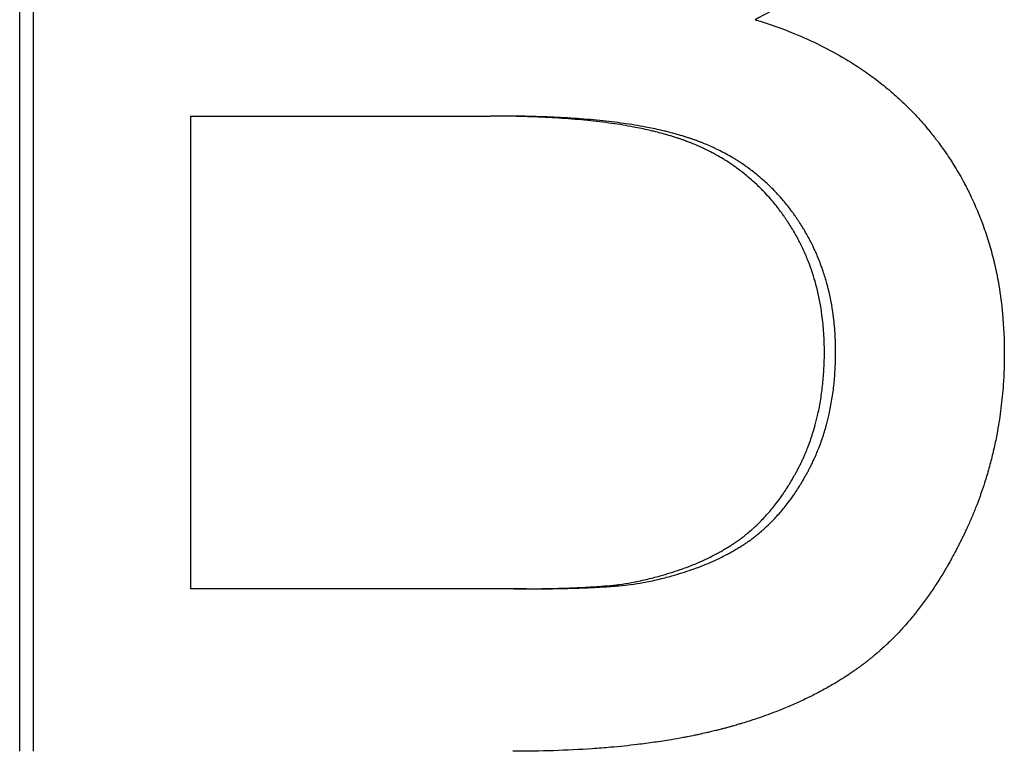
# Model space of a CAD drawing. Extents: x -3.5 to 3.5, y 0 to 13.8.
# Tile 3 of 11: x -1.139 to -0.881, y 10.882 to 11.074. Entities that reach past the tile are written whole.
import ezdxf

# ---------------------------------------------------------------- set-up
doc = ezdxf.new("R2010")
doc.units = 0
doc.header["$MEASUREMENT"] = 0
doc.layers.get('0').update_dxf_attribs({"linetype": 'CONTINUOUS'})

msp = doc.modelspace()

# ---------------------------------------------------------------- linework, layer by layer
for p, q in [((-1.13906, 10.88236), (-1.13906, 11.24236)), ((-1.09438, 11.04864), (-1.09438, 10.92489)), ((-1.09438, 11.04864), (-1.016, 11.04864)), ((-1.01279, 11.04864), (-1.016, 11.04864)), ((-1.00976, 10.92489), (-1.09438, 10.92489)), ((-1.00657, 10.92489), (-1.00976, 10.92489))]:
    msp.add_line(p, q)
msp.add_open_spline([(-1.13546, 10.88236), (-1.13546, 11.00236), (-1.13546, 11.12236), (-1.13546, 11.24236)], degree=3)
for points, knots in [([(-0.89832, 11.15017), (-0.89832, 11.14761), (-0.89843, 11.14507), (-0.89865, 11.14256), (-0.89882, 11.14068), (-0.89905, 11.13881), (-0.89934, 11.13696), (-0.89963, 11.1351), (-0.89998, 11.13326), (-0.9004, 11.13144), (-0.90053, 11.13083), (-0.90068, 11.13022), (-0.90083, 11.12962), (-0.90114, 11.12841), (-0.90147, 11.1272), (-0.90183, 11.126), (-0.90201, 11.1254), (-0.9022, 11.12481), (-0.90239, 11.12421), (-0.90278, 11.12302), (-0.90319, 11.12183), (-0.90364, 11.12066), (-0.90386, 11.12007), (-0.90409, 11.11948), (-0.90432, 11.11889), (-0.90468, 11.11801), (-0.90504, 11.11714), (-0.90543, 11.11626), (-0.90581, 11.11539), (-0.90621, 11.11452), (-0.90663, 11.11366), (-0.90697, 11.11294), (-0.90733, 11.11222), (-0.9077, 11.1115), (-0.90777, 11.11136), (-0.90785, 11.11122), (-0.90792, 11.11107), (-0.90814, 11.11065), (-0.90837, 11.11022), (-0.9086, 11.10979), (-0.90872, 11.10958), (-0.90883, 11.10936), (-0.90895, 11.10915), (-0.90919, 11.10872), (-0.90942, 11.1083), (-0.90967, 11.10787), (-0.90979, 11.10766), (-0.90991, 11.10745), (-0.91003, 11.10724), (-0.91016, 11.10703), (-0.91028, 11.10681), (-0.91041, 11.1066), (-0.91045, 11.10653), (-0.91049, 11.10646), (-0.91053, 11.10639), (-0.91066, 11.10618), (-0.91079, 11.10597), (-0.91091, 11.10576), (-0.911, 11.10562), (-0.91108, 11.10548), (-0.91117, 11.10534), (-0.91121, 11.10527), (-0.91126, 11.1052), (-0.9113, 11.10514), (-0.91139, 11.105), (-0.91147, 11.10486), (-0.91156, 11.10472), (-0.91161, 11.10465), (-0.91165, 11.10458), (-0.91169, 11.10451), (-0.91183, 11.10431), (-0.91196, 11.1041), (-0.91209, 11.10389), (-0.91218, 11.10376), (-0.91227, 11.10362), (-0.91236, 11.10348), (-0.91254, 11.10321), (-0.91272, 11.10294), (-0.91291, 11.10267), (-0.913, 11.10253), (-0.91309, 11.1024), (-0.91319, 11.10226), (-0.91346, 11.10186), (-0.91375, 11.10145), (-0.91403, 11.10106), (-0.91423, 11.10079), (-0.91442, 11.10052), (-0.91461, 11.10026), (-0.915, 11.09973), (-0.9154, 11.09921), (-0.9158, 11.09869), (-0.91601, 11.09843), (-0.91621, 11.09817), (-0.91642, 11.09791), (-0.91703, 11.09714), (-0.91767, 11.09638), (-0.91832, 11.09562), (-0.91875, 11.09512), (-0.91919, 11.09462), (-0.91964, 11.09413), (-0.92053, 11.09315), (-0.92145, 11.09218), (-0.92241, 11.09123), (-0.92288, 11.09075), (-0.92337, 11.09028), (-0.92386, 11.08982), (-0.92533, 11.08842), (-0.92686, 11.08706), (-0.92846, 11.08574), (-0.92953, 11.08486), (-0.93063, 11.084), (-0.93175, 11.08316), (-0.934, 11.08147), (-0.93636, 11.07985), (-0.93884, 11.07831), (-0.94132, 11.07676), (-0.94391, 11.07529), (-0.94661, 11.07389)], [0, 0, 0, 0, 0.166667, 0.166667, 0.166667, 0.291667, 0.291667, 0.291667, 0.416667, 0.416667, 0.416667, 0.458333, 0.458333, 0.458333, 0.541667, 0.541667, 0.541667, 0.583333, 0.583333, 0.583333, 0.666667, 0.666667, 0.666667, 0.708333, 0.708333, 0.708333, 0.770833, 0.770833, 0.770833, 0.833333, 0.833333, 0.833333, 0.885417, 0.885417, 0.885417, 0.895833, 0.895833, 0.895833, 0.927083, 0.927083, 0.927083, 0.942708, 0.942708, 0.942708, 0.973958, 0.973958, 0.973958, 0.989583, 0.989583, 0.989583, 1.005208, 1.005208, 1.005208, 1.010417, 1.010417, 1.010417, 1.026042, 1.026042, 1.026042, 1.036458, 1.036458, 1.036458, 1.041667, 1.041667, 1.041667, 1.052083, 1.052083, 1.052083, 1.057292, 1.057292, 1.057292, 1.072917, 1.072917, 1.072917, 1.083333, 1.083333, 1.083333, 1.104167, 1.104167, 1.104167, 1.114583, 1.114583, 1.114583, 1.145833, 1.145833, 1.145833, 1.166667, 1.166667, 1.166667, 1.208333, 1.208333, 1.208333, 1.229167, 1.229167, 1.229167, 1.291667, 1.291667, 1.291667, 1.333333, 1.333333, 1.333333, 1.416667, 1.416667, 1.416667, 1.458333, 1.458333, 1.458333, 1.583333, 1.583333, 1.583333, 1.666667, 1.666667, 1.666667, 1.833333, 1.833333, 1.833333, 2, 2, 2, 2]), ([(-0.94661, 11.07389), (-0.94312, 11.07282), (-0.93976, 11.07163), (-0.93654, 11.07031), (-0.93412, 11.06933), (-0.93178, 11.06827), (-0.92952, 11.06714), (-0.92725, 11.06601), (-0.92506, 11.06482), (-0.92295, 11.06355), (-0.92224, 11.06313), (-0.92155, 11.0627), (-0.92086, 11.06226), (-0.91948, 11.06138), (-0.91814, 11.06048), (-0.91683, 11.05954), (-0.91618, 11.05907), (-0.91553, 11.05859), (-0.91489, 11.05811), (-0.91362, 11.05714), (-0.91238, 11.05614), (-0.91117, 11.05511), (-0.91057, 11.05459), (-0.90997, 11.05407), (-0.90939, 11.05354), (-0.90851, 11.05274), (-0.90765, 11.05192), (-0.90681, 11.05109), (-0.90653, 11.05082), (-0.90625, 11.05054), (-0.90597, 11.05025), (-0.90514, 11.04941), (-0.90433, 11.04855), (-0.90354, 11.04767), (-0.90301, 11.04709), (-0.9025, 11.04649), (-0.90199, 11.04589), (-0.90173, 11.04559), (-0.90148, 11.04529), (-0.90123, 11.04498), (-0.90085, 11.04453), (-0.90048, 11.04406), (-0.90011, 11.0436), (-0.89981, 11.04321), (-0.8995, 11.04282), (-0.8992, 11.04243), (-0.89903, 11.04219), (-0.89885, 11.04195), (-0.89867, 11.04171), (-0.89832, 11.04124), (-0.89797, 11.04075), (-0.89762, 11.04027), (-0.89739, 11.03995), (-0.89717, 11.03962), (-0.89694, 11.0393), (-0.89683, 11.03914), (-0.89672, 11.03897), (-0.89661, 11.03881), (-0.89628, 11.03832), (-0.89595, 11.03783), (-0.89563, 11.03733), (-0.89541, 11.037), (-0.8952, 11.03667), (-0.89499, 11.03634), (-0.89457, 11.03568), (-0.89416, 11.03501), (-0.89376, 11.03433), (-0.89356, 11.03399), (-0.89337, 11.03366), (-0.89317, 11.03332), (-0.89278, 11.03264), (-0.8924, 11.03195), (-0.89203, 11.03126), (-0.89185, 11.03092), (-0.89166, 11.03057), (-0.89148, 11.03022), (-0.89094, 11.02918), (-0.89042, 11.02813), (-0.88992, 11.02707), (-0.88959, 11.02636), (-0.88927, 11.02564), (-0.88896, 11.02492), (-0.88833, 11.02349), (-0.88775, 11.02203), (-0.8872, 11.02055), (-0.88693, 11.01981), (-0.88667, 11.01907), (-0.88641, 11.01832), (-0.88591, 11.01682), (-0.88544, 11.01531), (-0.88501, 11.01377), (-0.88479, 11.013), (-0.88459, 11.01223), (-0.88439, 11.01145), (-0.884, 11.00989), (-0.88365, 11.00832), (-0.88334, 11.00672), (-0.88318, 11.00592), (-0.88304, 11.00512), (-0.8829, 11.00431), (-0.88249, 11.00189), (-0.88217, 10.99942), (-0.88193, 10.99691), (-0.88162, 10.99356), (-0.88147, 10.99014), (-0.88147, 10.98663)], [0, 0, 0, 0, 0.166667, 0.166667, 0.166667, 0.291667, 0.291667, 0.291667, 0.416667, 0.416667, 0.416667, 0.458333, 0.458333, 0.458333, 0.541667, 0.541667, 0.541667, 0.583333, 0.583333, 0.583333, 0.666667, 0.666667, 0.666667, 0.708333, 0.708333, 0.708333, 0.770833, 0.770833, 0.770833, 0.791667, 0.791667, 0.791667, 0.854167, 0.854167, 0.854167, 0.895833, 0.895833, 0.895833, 0.916667, 0.916667, 0.916667, 0.947917, 0.947917, 0.947917, 0.973958, 0.973958, 0.973958, 0.989583, 0.989583, 0.989583, 1.020833, 1.020833, 1.020833, 1.041667, 1.041667, 1.041667, 1.052083, 1.052083, 1.052083, 1.083333, 1.083333, 1.083333, 1.104167, 1.104167, 1.104167, 1.145833, 1.145833, 1.145833, 1.166667, 1.166667, 1.166667, 1.208333, 1.208333, 1.208333, 1.229167, 1.229167, 1.229167, 1.291667, 1.291667, 1.291667, 1.333333, 1.333333, 1.333333, 1.416667, 1.416667, 1.416667, 1.458333, 1.458333, 1.458333, 1.541667, 1.541667, 1.541667, 1.583333, 1.583333, 1.583333, 1.666667, 1.666667, 1.666667, 1.708333, 1.708333, 1.708333, 1.833333, 1.833333, 1.833333, 2, 2, 2, 2]), ([(-0.92853, 10.98691), (-0.92853, 10.98857), (-0.92858, 10.99022), (-0.92869, 10.99183), (-0.92879, 10.99345), (-0.92895, 10.99503), (-0.92916, 10.99659), (-0.92948, 10.99894), (-0.92991, 11.00122), (-0.93046, 11.00343), (-0.93065, 11.00417), (-0.93084, 11.00491), (-0.93105, 11.00563), (-0.93137, 11.00672), (-0.93171, 11.0078), (-0.93209, 11.00885), (-0.93221, 11.00921), (-0.93234, 11.00956), (-0.93247, 11.00991), (-0.93287, 11.01096), (-0.93329, 11.01199), (-0.93375, 11.01301), (-0.93405, 11.01368), (-0.93436, 11.01436), (-0.93469, 11.01502), (-0.93486, 11.01535), (-0.93502, 11.01568), (-0.93519, 11.01601), (-0.93545, 11.01651), (-0.93571, 11.017), (-0.93599, 11.01748), (-0.93626, 11.01797), (-0.93653, 11.01845), (-0.93682, 11.01893), (-0.93692, 11.01909), (-0.93701, 11.01925), (-0.93711, 11.01941), (-0.9374, 11.01988), (-0.9377, 11.02035), (-0.938, 11.02082), (-0.93816, 11.02106), (-0.93831, 11.02129), (-0.93847, 11.02152), (-0.93862, 11.02175), (-0.93878, 11.02198), (-0.93894, 11.02221), (-0.93899, 11.02229), (-0.93905, 11.02237), (-0.9391, 11.02244), (-0.93937, 11.02282), (-0.93964, 11.0232), (-0.93991, 11.02357), (-0.94013, 11.02387), (-0.94036, 11.02416), (-0.94058, 11.02445), (-0.94069, 11.0246), (-0.9408, 11.02474), (-0.94092, 11.02489), (-0.94126, 11.02532), (-0.9416, 11.02575), (-0.94196, 11.02617), (-0.94219, 11.02645), (-0.94243, 11.02673), (-0.94266, 11.027), (-0.94314, 11.02755), (-0.94363, 11.02809), (-0.94413, 11.02861), (-0.94437, 11.02888), (-0.94462, 11.02914), (-0.94488, 11.02939), (-0.94564, 11.03016), (-0.94642, 11.03091), (-0.94722, 11.03163), (-0.94775, 11.03211), (-0.9483, 11.03258), (-0.94885, 11.03304), (-0.94968, 11.03372), (-0.95053, 11.03438), (-0.95141, 11.03502), (-0.9517, 11.03523), (-0.95199, 11.03544), (-0.95229, 11.03564), (-0.95288, 11.03606), (-0.95348, 11.03646), (-0.95409, 11.03684), (-0.95439, 11.03704), (-0.9547, 11.03723), (-0.95501, 11.03742), (-0.95563, 11.0378), (-0.95626, 11.03816), (-0.9569, 11.03852), (-0.95722, 11.03869), (-0.95754, 11.03887), (-0.95787, 11.03904), (-0.95851, 11.03938), (-0.95917, 11.03971), (-0.95984, 11.04003), (-0.96017, 11.04019), (-0.96051, 11.04035), (-0.96085, 11.04051), (-0.96135, 11.04074), (-0.96187, 11.04096), (-0.96239, 11.04118), (-0.96256, 11.04125), (-0.96273, 11.04133), (-0.96291, 11.0414), (-0.96317, 11.0415), (-0.96343, 11.04161), (-0.96369, 11.04171), (-0.96378, 11.04175), (-0.96387, 11.04178), (-0.96396, 11.04182), (-0.96413, 11.04189), (-0.96431, 11.04195), (-0.96449, 11.04202), (-0.96458, 11.04206), (-0.96466, 11.04209), (-0.96475, 11.04212), (-0.96493, 11.04219), (-0.96511, 11.04225), (-0.96529, 11.04232), (-0.96556, 11.04242), (-0.96583, 11.04251), (-0.9661, 11.04261), (-0.96619, 11.04264), (-0.96628, 11.04267), (-0.96637, 11.0427), (-0.96665, 11.04279), (-0.96692, 11.04289), (-0.9672, 11.04298), (-0.96739, 11.04304), (-0.96757, 11.0431), (-0.96776, 11.04316), (-0.96786, 11.04319), (-0.96795, 11.04322), (-0.96805, 11.04325), (-0.96833, 11.04334), (-0.96862, 11.04343), (-0.96891, 11.04351), (-0.9691, 11.04357), (-0.9693, 11.04363), (-0.96949, 11.04369), (-0.96988, 11.0438), (-0.97028, 11.04391), (-0.97068, 11.04402), (-0.97088, 11.04408), (-0.97108, 11.04413), (-0.97129, 11.04419), (-0.9719, 11.04435), (-0.97252, 11.0445), (-0.97315, 11.04466), (-0.97357, 11.04476), (-0.974, 11.04486), (-0.97443, 11.04496), (-0.97572, 11.04525), (-0.97706, 11.04553), (-0.97844, 11.04579), (-0.97937, 11.04596), (-0.98031, 11.04613), (-0.98127, 11.04629), (-0.98319, 11.0466), (-0.98519, 11.04688), (-0.98727, 11.04713), (-0.98831, 11.04726), (-0.98937, 11.04738), (-0.99045, 11.04749), (-0.99261, 11.04771), (-0.99485, 11.0479), (-0.99716, 11.04805), (-0.99832, 11.04813), (-0.9995, 11.0482), (-1.0007, 11.04827), (-1.00309, 11.04839), (-1.00556, 11.04849), (-1.00812, 11.04855), (-1.01067, 11.04861), (-1.01329, 11.04864), (-1.016, 11.04864)], [0, 0, 0, 0, 0.125, 0.125, 0.125, 0.25, 0.25, 0.25, 0.4375, 0.4375, 0.4375, 0.5, 0.5, 0.5, 0.59375, 0.59375, 0.59375, 0.625, 0.625, 0.625, 0.71875, 0.71875, 0.71875, 0.78125, 0.78125, 0.78125, 0.8125, 0.8125, 0.8125, 0.859375, 0.859375, 0.859375, 0.90625, 0.90625, 0.90625, 0.921875, 0.921875, 0.921875, 0.96875, 0.96875, 0.96875, 0.992188, 0.992188, 0.992188, 1.015625, 1.015625, 1.015625, 1.023438, 1.023438, 1.023438, 1.0625, 1.0625, 1.0625, 1.09375, 1.09375, 1.09375, 1.109375, 1.109375, 1.109375, 1.15625, 1.15625, 1.15625, 1.1875, 1.1875, 1.1875, 1.25, 1.25, 1.25, 1.28125, 1.28125, 1.28125, 1.375, 1.375, 1.375, 1.4375, 1.4375, 1.4375, 1.53125, 1.53125, 1.53125, 1.5625, 1.5625, 1.5625, 1.625, 1.625, 1.625, 1.65625, 1.65625, 1.65625, 1.71875, 1.71875, 1.71875, 1.75, 1.75, 1.75, 1.8125, 1.8125, 1.8125, 1.84375, 1.84375, 1.84375, 1.890625, 1.890625, 1.890625, 1.90625, 1.90625, 1.90625, 1.929688, 1.929688, 1.929688, 1.9375, 1.9375, 1.9375, 1.953125, 1.953125, 1.953125, 1.960938, 1.960938, 1.960938, 1.976562, 1.976562, 1.976562, 2, 2, 2, 2.007812, 2.007812, 2.007812, 2.03125, 2.03125, 2.03125, 2.046875, 2.046875, 2.046875, 2.054688, 2.054688, 2.054688, 2.078125, 2.078125, 2.078125, 2.09375, 2.09375, 2.09375, 2.125, 2.125, 2.125, 2.140625, 2.140625, 2.140625, 2.1875, 2.1875, 2.1875, 2.21875, 2.21875, 2.21875, 2.3125, 2.3125, 2.3125, 2.375, 2.375, 2.375, 2.5, 2.5, 2.5, 2.5625, 2.5625, 2.5625, 2.6875, 2.6875, 2.6875, 2.75, 2.75, 2.75, 2.875, 2.875, 2.875, 3, 3, 3, 3]), ([(-0.9256, 10.98691), (-0.9256, 10.98857), (-0.92565, 10.99022), (-0.92575, 10.99183), (-0.92586, 10.99345), (-0.92602, 10.99503), (-0.92623, 10.99659), (-0.92654, 10.99894), (-0.92697, 11.00122), (-0.92752, 11.00343), (-0.92771, 11.00417), (-0.9279, 11.00491), (-0.92811, 11.00563), (-0.92843, 11.00672), (-0.92877, 11.0078), (-0.92914, 11.00885), (-0.92927, 11.00921), (-0.9294, 11.00956), (-0.92953, 11.00991), (-0.92992, 11.01096), (-0.93034, 11.01199), (-0.9308, 11.01301), (-0.9311, 11.01368), (-0.93141, 11.01436), (-0.93174, 11.01502), (-0.9319, 11.01535), (-0.93207, 11.01568), (-0.93224, 11.01601), (-0.9325, 11.01651), (-0.93276, 11.017), (-0.93303, 11.01748), (-0.9333, 11.01797), (-0.93358, 11.01845), (-0.93386, 11.01893), (-0.93396, 11.01909), (-0.93405, 11.01925), (-0.93415, 11.01941), (-0.93444, 11.01988), (-0.93474, 11.02035), (-0.93504, 11.02082), (-0.93519, 11.02106), (-0.93535, 11.02129), (-0.9355, 11.02152), (-0.93566, 11.02175), (-0.93582, 11.02198), (-0.93597, 11.02221), (-0.93603, 11.02229), (-0.93608, 11.02237), (-0.93613, 11.02244), (-0.9364, 11.02282), (-0.93667, 11.0232), (-0.93694, 11.02357), (-0.93716, 11.02387), (-0.93738, 11.02416), (-0.93761, 11.02445), (-0.93772, 11.0246), (-0.93783, 11.02474), (-0.93795, 11.02489), (-0.93828, 11.02532), (-0.93863, 11.02575), (-0.93898, 11.02617), (-0.93921, 11.02645), (-0.93945, 11.02673), (-0.93969, 11.027), (-0.94016, 11.02755), (-0.94065, 11.02809), (-0.94114, 11.02861), (-0.94139, 11.02888), (-0.94164, 11.02914), (-0.94189, 11.02939), (-0.94265, 11.03016), (-0.94343, 11.03091), (-0.94423, 11.03163), (-0.94476, 11.03211), (-0.9453, 11.03258), (-0.94585, 11.03304), (-0.94668, 11.03372), (-0.94753, 11.03438), (-0.9484, 11.03502), (-0.94869, 11.03523), (-0.94898, 11.03544), (-0.94928, 11.03564), (-0.94987, 11.03606), (-0.95047, 11.03646), (-0.95107, 11.03684), (-0.95138, 11.03704), (-0.95168, 11.03723), (-0.95199, 11.03742), (-0.95261, 11.0378), (-0.95324, 11.03816), (-0.95388, 11.03852), (-0.95419, 11.03869), (-0.95452, 11.03887), (-0.95484, 11.03904), (-0.95548, 11.03938), (-0.95614, 11.03971), (-0.95681, 11.04003), (-0.95714, 11.04019), (-0.95747, 11.04035), (-0.95781, 11.04051), (-0.95832, 11.04074), (-0.95883, 11.04096), (-0.95934, 11.04118), (-0.95952, 11.04125), (-0.95969, 11.04133), (-0.95986, 11.0414), (-0.96012, 11.0415), (-0.96038, 11.04161), (-0.96065, 11.04171), (-0.96073, 11.04175), (-0.96082, 11.04178), (-0.96091, 11.04182), (-0.96109, 11.04189), (-0.96126, 11.04195), (-0.96144, 11.04202), (-0.96153, 11.04206), (-0.96162, 11.04209), (-0.9617, 11.04212), (-0.96188, 11.04219), (-0.96206, 11.04225), (-0.96224, 11.04232), (-0.96251, 11.04242), (-0.96278, 11.04251), (-0.96305, 11.04261), (-0.96314, 11.04264), (-0.96323, 11.04267), (-0.96332, 11.0427), (-0.96359, 11.04279), (-0.96387, 11.04289), (-0.96414, 11.04298), (-0.96433, 11.04304), (-0.96452, 11.0431), (-0.9647, 11.04316), (-0.9648, 11.04319), (-0.96489, 11.04322), (-0.96499, 11.04325), (-0.96527, 11.04334), (-0.96556, 11.04343), (-0.96585, 11.04351), (-0.96604, 11.04357), (-0.96623, 11.04363), (-0.96643, 11.04369), (-0.96682, 11.0438), (-0.96721, 11.04391), (-0.96761, 11.04402), (-0.96781, 11.04408), (-0.96802, 11.04413), (-0.96822, 11.04419), (-0.96883, 11.04435), (-0.96945, 11.0445), (-0.97008, 11.04466), (-0.9705, 11.04476), (-0.97092, 11.04486), (-0.97135, 11.04496), (-0.97264, 11.04525), (-0.97397, 11.04553), (-0.97535, 11.04579), (-0.97627, 11.04596), (-0.97721, 11.04613), (-0.97817, 11.04629), (-0.98008, 11.0466), (-0.98208, 11.04688), (-0.98415, 11.04713), (-0.98519, 11.04726), (-0.98625, 11.04738), (-0.98732, 11.04749), (-0.98947, 11.04771), (-0.99171, 11.0479), (-0.99401, 11.04805), (-0.99517, 11.04813), (-0.99634, 11.0482), (-0.99754, 11.04827), (-0.99992, 11.04839), (-1.00239, 11.04849), (-1.00493, 11.04855), (-1.00747, 11.04861), (-1.01009, 11.04864), (-1.01279, 11.04864)], [0, 0, 0, 0, 0.125, 0.125, 0.125, 0.25, 0.25, 0.25, 0.4375, 0.4375, 0.4375, 0.5, 0.5, 0.5, 0.59375, 0.59375, 0.59375, 0.625, 0.625, 0.625, 0.71875, 0.71875, 0.71875, 0.78125, 0.78125, 0.78125, 0.8125, 0.8125, 0.8125, 0.859375, 0.859375, 0.859375, 0.90625, 0.90625, 0.90625, 0.921875, 0.921875, 0.921875, 0.96875, 0.96875, 0.96875, 0.992188, 0.992188, 0.992188, 1.015625, 1.015625, 1.015625, 1.023438, 1.023438, 1.023438, 1.0625, 1.0625, 1.0625, 1.09375, 1.09375, 1.09375, 1.109375, 1.109375, 1.109375, 1.15625, 1.15625, 1.15625, 1.1875, 1.1875, 1.1875, 1.25, 1.25, 1.25, 1.28125, 1.28125, 1.28125, 1.375, 1.375, 1.375, 1.4375, 1.4375, 1.4375, 1.53125, 1.53125, 1.53125, 1.5625, 1.5625, 1.5625, 1.625, 1.625, 1.625, 1.65625, 1.65625, 1.65625, 1.71875, 1.71875, 1.71875, 1.75, 1.75, 1.75, 1.8125, 1.8125, 1.8125, 1.84375, 1.84375, 1.84375, 1.890625, 1.890625, 1.890625, 1.90625, 1.90625, 1.90625, 1.929688, 1.929688, 1.929688, 1.9375, 1.9375, 1.9375, 1.953125, 1.953125, 1.953125, 1.960938, 1.960938, 1.960938, 1.976562, 1.976562, 1.976562, 2, 2, 2, 2.007812, 2.007812, 2.007812, 2.03125, 2.03125, 2.03125, 2.046875, 2.046875, 2.046875, 2.054688, 2.054688, 2.054688, 2.078125, 2.078125, 2.078125, 2.09375, 2.09375, 2.09375, 2.125, 2.125, 2.125, 2.140625, 2.140625, 2.140625, 2.1875, 2.1875, 2.1875, 2.21875, 2.21875, 2.21875, 2.3125, 2.3125, 2.3125, 2.375, 2.375, 2.375, 2.5, 2.5, 2.5, 2.5625, 2.5625, 2.5625, 2.6875, 2.6875, 2.6875, 2.75, 2.75, 2.75, 2.875, 2.875, 2.875, 3, 3, 3, 3]), ([(-0.88147, 10.98663), (-0.88147, 10.98383), (-0.88156, 10.98105), (-0.88175, 10.97832), (-0.88189, 10.97626), (-0.88209, 10.97423), (-0.88234, 10.97221), (-0.88259, 10.97019), (-0.88289, 10.96819), (-0.88325, 10.96621), (-0.88337, 10.96555), (-0.88349, 10.9649), (-0.88362, 10.96424), (-0.88389, 10.96293), (-0.88417, 10.96163), (-0.88448, 10.96033), (-0.88464, 10.95968), (-0.8848, 10.95904), (-0.88496, 10.95839), (-0.8853, 10.95711), (-0.88565, 10.95583), (-0.88603, 10.95456), (-0.88622, 10.95392), (-0.88642, 10.95329), (-0.88662, 10.95266), (-0.88692, 10.95171), (-0.88724, 10.95077), (-0.88757, 10.94983), (-0.88768, 10.94952), (-0.88779, 10.94921), (-0.8879, 10.9489), (-0.88824, 10.94796), (-0.8886, 10.94703), (-0.88896, 10.94611), (-0.88914, 10.94565), (-0.88933, 10.94518), (-0.88952, 10.94472), (-0.88971, 10.94426), (-0.8899, 10.94381), (-0.8901, 10.94335), (-0.89029, 10.94289), (-0.89049, 10.94243), (-0.8907, 10.94198), (-0.8909, 10.94152), (-0.89111, 10.94107), (-0.89131, 10.94062), (-0.89138, 10.94046), (-0.89145, 10.94031), (-0.89153, 10.94016), (-0.89167, 10.93986), (-0.89181, 10.93956), (-0.89195, 10.93926), (-0.89202, 10.93911), (-0.8921, 10.93896), (-0.89217, 10.93881), (-0.89231, 10.93851), (-0.89246, 10.93822), (-0.8926, 10.93792), (-0.89267, 10.93777), (-0.89275, 10.93763), (-0.89282, 10.93748), (-0.89297, 10.93719), (-0.89311, 10.93689), (-0.89326, 10.9366), (-0.89333, 10.93646), (-0.89341, 10.93631), (-0.89348, 10.93617), (-0.89363, 10.93588), (-0.89378, 10.93559), (-0.89393, 10.9353), (-0.894, 10.93516), (-0.89408, 10.93502), (-0.89415, 10.93487), (-0.89438, 10.93444), (-0.8946, 10.93402), (-0.89483, 10.9336), (-0.89499, 10.93332), (-0.89514, 10.93304), (-0.89529, 10.93276), (-0.8956, 10.9322), (-0.89591, 10.93165), (-0.89622, 10.93111), (-0.89638, 10.93083), (-0.89653, 10.93056), (-0.89669, 10.93029), (-0.89716, 10.92949), (-0.89764, 10.92869), (-0.89813, 10.92791), (-0.89845, 10.92738), (-0.89878, 10.92687), (-0.89911, 10.92636), (-0.89976, 10.92534), (-0.90043, 10.92434), (-0.90111, 10.92336), (-0.90145, 10.92287), (-0.9018, 10.92239), (-0.90214, 10.92192), (-0.90283, 10.92096), (-0.90353, 10.92003), (-0.90424, 10.91913), (-0.9046, 10.91867), (-0.90496, 10.91822), (-0.90532, 10.91778), (-0.90604, 10.9169), (-0.90678, 10.91604), (-0.90752, 10.9152), (-0.90789, 10.91478), (-0.90827, 10.91437), (-0.90865, 10.91396), (-0.90921, 10.91335), (-0.90979, 10.91275), (-0.91037, 10.91216), (-0.91056, 10.91197), (-0.91075, 10.91177), (-0.91095, 10.91158), (-0.91134, 10.91119), (-0.91173, 10.91082), (-0.91212, 10.91044), (-0.91232, 10.91026), (-0.91252, 10.91007), (-0.91271, 10.90989), (-0.91311, 10.90952), (-0.91351, 10.90916), (-0.91391, 10.9088), (-0.91411, 10.90862), (-0.91432, 10.90845), (-0.91452, 10.90827), (-0.91482, 10.90801), (-0.91513, 10.90775), (-0.91543, 10.90749), (-0.91554, 10.90741), (-0.91564, 10.90732), (-0.91574, 10.90724), (-0.91595, 10.90707), (-0.91615, 10.9069), (-0.91636, 10.90673), (-0.91646, 10.90665), (-0.91657, 10.90656), (-0.91667, 10.90648), (-0.91688, 10.90632), (-0.91708, 10.90615), (-0.91729, 10.90599), (-0.9174, 10.90591), (-0.9175, 10.90583), (-0.91761, 10.90575), (-0.91792, 10.9055), (-0.91824, 10.90526), (-0.91856, 10.90502), (-0.91877, 10.90486), (-0.91899, 10.9047), (-0.91921, 10.90454), (-0.91931, 10.90447), (-0.91942, 10.90439), (-0.91953, 10.90431), (-0.91975, 10.90415), (-0.91996, 10.90399), (-0.92018, 10.90384), (-0.92029, 10.90376), (-0.9204, 10.90368), (-0.92051, 10.90361), (-0.92084, 10.90337), (-0.92118, 10.90314), (-0.92151, 10.90292), (-0.92173, 10.90276), (-0.92196, 10.90261), (-0.92218, 10.90246), (-0.92264, 10.90216), (-0.92309, 10.90186), (-0.92355, 10.90157), (-0.92378, 10.90142), (-0.92401, 10.90128), (-0.92425, 10.90113), (-0.92494, 10.90069), (-0.92565, 10.90026), (-0.92637, 10.89984), (-0.92685, 10.89956), (-0.92733, 10.89928), (-0.92782, 10.89901), (-0.92879, 10.89846), (-0.92978, 10.89792), (-0.93079, 10.8974), (-0.9313, 10.89714), (-0.93181, 10.89688), (-0.93232, 10.89663), (-0.93335, 10.89612), (-0.93439, 10.89563), (-0.93545, 10.89514), (-0.93599, 10.8949), (-0.93652, 10.89466), (-0.93706, 10.89443), (-0.93814, 10.89396), (-0.93924, 10.89351), (-0.94036, 10.89306), (-0.94091, 10.89284), (-0.94148, 10.89263), (-0.94204, 10.89241), (-0.94289, 10.89209), (-0.94375, 10.89178), (-0.94462, 10.89147), (-0.94491, 10.89137), (-0.9452, 10.89127), (-0.9455, 10.89116), (-0.94608, 10.89096), (-0.94667, 10.89077), (-0.94726, 10.89057), (-0.94756, 10.89047), (-0.94786, 10.89038), (-0.94816, 10.89028), (-0.94875, 10.89009), (-0.94936, 10.8899), (-0.94996, 10.88972), (-0.95027, 10.88963), (-0.95057, 10.88954), (-0.95088, 10.88945), (-0.95134, 10.88931), (-0.9518, 10.88918), (-0.95226, 10.88904), (-0.95241, 10.889), (-0.95257, 10.88896), (-0.95272, 10.88891), (-0.95303, 10.88883), (-0.95334, 10.88874), (-0.95366, 10.88865), (-0.95381, 10.88861), (-0.95397, 10.88857), (-0.95412, 10.88853), (-0.95444, 10.88844), (-0.95475, 10.88836), (-0.95507, 10.88827), (-0.95523, 10.88823), (-0.95538, 10.88819), (-0.95554, 10.88815), (-0.95586, 10.88807), (-0.95618, 10.88799), (-0.9565, 10.88791), (-0.95666, 10.88787), (-0.95682, 10.88783), (-0.95698, 10.88779), (-0.95746, 10.88767), (-0.95795, 10.88755), (-0.95844, 10.88744), (-0.95876, 10.88736), (-0.95909, 10.88728), (-0.95942, 10.88721), (-0.96008, 10.88706), (-0.96074, 10.88691), (-0.96141, 10.88677), (-0.96175, 10.8867), (-0.96208, 10.88662), (-0.96242, 10.88655), (-0.9631, 10.88642), (-0.96378, 10.88628), (-0.96447, 10.88615), (-0.96481, 10.88608), (-0.96516, 10.88601), (-0.9655, 10.88595), (-0.96654, 10.88576), (-0.9676, 10.88557), (-0.96866, 10.88539), (-0.96938, 10.88527), (-0.97009, 10.88516), (-0.97082, 10.88505), (-0.97226, 10.88482), (-0.97373, 10.88461), (-0.97522, 10.88442), (-0.97597, 10.88432), (-0.97672, 10.88422), (-0.97748, 10.88413), (-0.97976, 10.88386), (-0.98208, 10.88362), (-0.98447, 10.88341), (-0.98605, 10.88327), (-0.98766, 10.88315), (-0.9893, 10.88303), (-0.99256, 10.88281), (-0.99593, 10.88264), (-0.99938, 10.88253), (-1.00283, 10.88242), (-1.00638, 10.88236), (-1.01002, 10.88236)], [0, 0, 0, 0, 0.166667, 0.166667, 0.166667, 0.291667, 0.291667, 0.291667, 0.416667, 0.416667, 0.416667, 0.458333, 0.458333, 0.458333, 0.541667, 0.541667, 0.541667, 0.583333, 0.583333, 0.583333, 0.666667, 0.666667, 0.666667, 0.708333, 0.708333, 0.708333, 0.770833, 0.770833, 0.770833, 0.791667, 0.791667, 0.791667, 0.854167, 0.854167, 0.854167, 0.885417, 0.885417, 0.885417, 0.916667, 0.916667, 0.916667, 0.947917, 0.947917, 0.947917, 0.979167, 0.979167, 0.979167, 0.989583, 0.989583, 0.989583, 1.010417, 1.010417, 1.010417, 1.020833, 1.020833, 1.020833, 1.041667, 1.041667, 1.041667, 1.052083, 1.052083, 1.052083, 1.072917, 1.072917, 1.072917, 1.083333, 1.083333, 1.083333, 1.104167, 1.104167, 1.104167, 1.114583, 1.114583, 1.114583, 1.145833, 1.145833, 1.145833, 1.166667, 1.166667, 1.166667, 1.208333, 1.208333, 1.208333, 1.229167, 1.229167, 1.229167, 1.291667, 1.291667, 1.291667, 1.333333, 1.333333, 1.333333, 1.416667, 1.416667, 1.416667, 1.458333, 1.458333, 1.458333, 1.541667, 1.541667, 1.541667, 1.583333, 1.583333, 1.583333, 1.666667, 1.666667, 1.666667, 1.708333, 1.708333, 1.708333, 1.770833, 1.770833, 1.770833, 1.791667, 1.791667, 1.791667, 1.833333, 1.833333, 1.833333, 1.854167, 1.854167, 1.854167, 1.895833, 1.895833, 1.895833, 1.916667, 1.916667, 1.916667, 1.947917, 1.947917, 1.947917, 1.958333, 1.958333, 1.958333, 1.979167, 1.979167, 1.979167, 1.989583, 1.989583, 1.989583, 2.010417, 2.010417, 2.010417, 2.020833, 2.020833, 2.020833, 2.052083, 2.052083, 2.052083, 2.072917, 2.072917, 2.072917, 2.083333, 2.083333, 2.083333, 2.104167, 2.104167, 2.104167, 2.114583, 2.114583, 2.114583, 2.145833, 2.145833, 2.145833, 2.166667, 2.166667, 2.166667, 2.208333, 2.208333, 2.208333, 2.229167, 2.229167, 2.229167, 2.291667, 2.291667, 2.291667, 2.333333, 2.333333, 2.333333, 2.416667, 2.416667, 2.416667, 2.458333, 2.458333, 2.458333, 2.541667, 2.541667, 2.541667, 2.583333, 2.583333, 2.583333, 2.666667, 2.666667, 2.666667, 2.708333, 2.708333, 2.708333, 2.770833, 2.770833, 2.770833, 2.791667, 2.791667, 2.791667, 2.833333, 2.833333, 2.833333, 2.854167, 2.854167, 2.854167, 2.895833, 2.895833, 2.895833, 2.916667, 2.916667, 2.916667, 2.947917, 2.947917, 2.947917, 2.958333, 2.958333, 2.958333, 2.979167, 2.979167, 2.979167, 2.989583, 2.989583, 2.989583, 3.010417, 3.010417, 3.010417, 3.020833, 3.020833, 3.020833, 3.041667, 3.041667, 3.041667, 3.052083, 3.052083, 3.052083, 3.083333, 3.083333, 3.083333, 3.104167, 3.104167, 3.104167, 3.145833, 3.145833, 3.145833, 3.166667, 3.166667, 3.166667, 3.208333, 3.208333, 3.208333, 3.229167, 3.229167, 3.229167, 3.291667, 3.291667, 3.291667, 3.333333, 3.333333, 3.333333, 3.416667, 3.416667, 3.416667, 3.458333, 3.458333, 3.458333, 3.583333, 3.583333, 3.583333, 3.666667, 3.666667, 3.666667, 3.833333, 3.833333, 3.833333, 4, 4, 4, 4]), ([(-0.97902, 10.92654), (-0.97772, 10.92679), (-0.97644, 10.92706), (-0.97519, 10.92735), (-0.97394, 10.92765), (-0.97271, 10.92796), (-0.97151, 10.92829), (-0.96971, 10.92879), (-0.96797, 10.92933), (-0.96629, 10.92992), (-0.96573, 10.93011), (-0.96518, 10.93031), (-0.96463, 10.93052), (-0.96381, 10.93083), (-0.963, 10.93115), (-0.96221, 10.93148), (-0.96195, 10.93159), (-0.96169, 10.9317), (-0.96143, 10.93181), (-0.96064, 10.93215), (-0.95988, 10.9325), (-0.95913, 10.93286), (-0.95863, 10.9331), (-0.95813, 10.93335), (-0.95764, 10.9336), (-0.9574, 10.93373), (-0.95716, 10.93385), (-0.95692, 10.93398), (-0.95656, 10.93417), (-0.9562, 10.93437), (-0.95584, 10.93456), (-0.95549, 10.93476), (-0.95514, 10.93496), (-0.9548, 10.93517), (-0.95468, 10.93523), (-0.95457, 10.9353), (-0.95445, 10.93537), (-0.95411, 10.93557), (-0.95377, 10.93578), (-0.95343, 10.93599), (-0.95338, 10.93603), (-0.95332, 10.93606), (-0.95326, 10.9361), (-0.95298, 10.93627), (-0.95271, 10.93645), (-0.95243, 10.93663), (-0.95238, 10.93667), (-0.95232, 10.93671), (-0.95227, 10.93674), (-0.95211, 10.93685), (-0.95194, 10.93696), (-0.95178, 10.93707), (-0.95167, 10.93715), (-0.95156, 10.93722), (-0.95145, 10.9373), (-0.9514, 10.93734), (-0.95135, 10.93738), (-0.95129, 10.93741), (-0.95113, 10.93753), (-0.95097, 10.93764), (-0.95081, 10.93776), (-0.9507, 10.93784), (-0.9506, 10.93792), (-0.95049, 10.93799), (-0.95017, 10.93823), (-0.94986, 10.93847), (-0.94954, 10.93872), (-0.94934, 10.93888), (-0.94913, 10.93904), (-0.94892, 10.93921), (-0.94851, 10.93955), (-0.9481, 10.93989), (-0.9477, 10.94024), (-0.9475, 10.94042), (-0.9473, 10.9406), (-0.9471, 10.94078), (-0.94651, 10.94132), (-0.94592, 10.94187), (-0.94535, 10.94245), (-0.94496, 10.94283), (-0.94459, 10.94323), (-0.94421, 10.94363), (-0.94347, 10.94443), (-0.94274, 10.94526), (-0.94204, 10.94613), (-0.94168, 10.94657), (-0.94134, 10.94701), (-0.94099, 10.94746), (-0.94048, 10.94813), (-0.93997, 10.94883), (-0.93948, 10.94954), (-0.93932, 10.94978), (-0.93915, 10.95002), (-0.93899, 10.95026), (-0.93867, 10.95074), (-0.93835, 10.95123), (-0.93804, 10.95173), (-0.93788, 10.95198), (-0.93772, 10.95223), (-0.93757, 10.95249), (-0.93734, 10.95287), (-0.93711, 10.95325), (-0.93688, 10.95364), (-0.93681, 10.95377), (-0.93673, 10.9539), (-0.93666, 10.95403), (-0.93655, 10.95423), (-0.93644, 10.95443), (-0.93632, 10.95463), (-0.93629, 10.95469), (-0.93625, 10.95476), (-0.93621, 10.95483), (-0.93614, 10.95496), (-0.93607, 10.95509), (-0.936, 10.95523), (-0.93596, 10.95529), (-0.93592, 10.95536), (-0.93589, 10.95543), (-0.93581, 10.95556), (-0.93574, 10.9557), (-0.93567, 10.95583), (-0.93563, 10.9559), (-0.9356, 10.95597), (-0.93556, 10.95604), (-0.93549, 10.95617), (-0.93542, 10.95631), (-0.93535, 10.95645), (-0.93531, 10.95652), (-0.93528, 10.95659), (-0.93524, 10.95665), (-0.93517, 10.95679), (-0.9351, 10.95693), (-0.93503, 10.95707), (-0.935, 10.95714), (-0.93496, 10.95721), (-0.93493, 10.95728), (-0.93486, 10.95741), (-0.93479, 10.95755), (-0.93472, 10.95769), (-0.93469, 10.95776), (-0.93466, 10.95783), (-0.93462, 10.9579), (-0.93452, 10.95811), (-0.93442, 10.95832), (-0.93432, 10.95853), (-0.93426, 10.95867), (-0.93419, 10.95881), (-0.93413, 10.95895), (-0.934, 10.95924), (-0.93387, 10.95952), (-0.93375, 10.95981), (-0.93369, 10.95995), (-0.93363, 10.96009), (-0.93357, 10.96023), (-0.93338, 10.96066), (-0.9332, 10.9611), (-0.93303, 10.96153), (-0.93292, 10.96182), (-0.9328, 10.96211), (-0.93269, 10.96241), (-0.93247, 10.96299), (-0.93226, 10.96359), (-0.93205, 10.96418), (-0.93195, 10.96448), (-0.93185, 10.96478), (-0.93175, 10.96508), (-0.93156, 10.96568), (-0.93137, 10.96629), (-0.93119, 10.96691), (-0.9311, 10.96721), (-0.93102, 10.96752), (-0.93093, 10.96783), (-0.93068, 10.96876), (-0.93045, 10.9697), (-0.93023, 10.97065), (-0.93009, 10.97128), (-0.92996, 10.97192), (-0.92984, 10.97257), (-0.92959, 10.97386), (-0.92937, 10.97517), (-0.9292, 10.9765), (-0.92911, 10.97717), (-0.92903, 10.97784), (-0.92896, 10.97852), (-0.92881, 10.97987), (-0.92871, 10.98125), (-0.92864, 10.98265), (-0.92857, 10.98405), (-0.92853, 10.98546), (-0.92853, 10.98691)], [0, 0, 0, 0, 0.125, 0.125, 0.125, 0.25, 0.25, 0.25, 0.4375, 0.4375, 0.4375, 0.5, 0.5, 0.5, 0.59375, 0.59375, 0.59375, 0.625, 0.625, 0.625, 0.71875, 0.71875, 0.71875, 0.78125, 0.78125, 0.78125, 0.8125, 0.8125, 0.8125, 0.859375, 0.859375, 0.859375, 0.90625, 0.90625, 0.90625, 0.921875, 0.921875, 0.921875, 0.96875, 0.96875, 0.96875, 0.976562, 0.976562, 0.976562, 1.015625, 1.015625, 1.015625, 1.023438, 1.023438, 1.023438, 1.046875, 1.046875, 1.046875, 1.0625, 1.0625, 1.0625, 1.070312, 1.070312, 1.070312, 1.09375, 1.09375, 1.09375, 1.109375, 1.109375, 1.109375, 1.15625, 1.15625, 1.15625, 1.1875, 1.1875, 1.1875, 1.25, 1.25, 1.25, 1.28125, 1.28125, 1.28125, 1.375, 1.375, 1.375, 1.4375, 1.4375, 1.4375, 1.5625, 1.5625, 1.5625, 1.625, 1.625, 1.625, 1.71875, 1.71875, 1.71875, 1.75, 1.75, 1.75, 1.8125, 1.8125, 1.8125, 1.84375, 1.84375, 1.84375, 1.890625, 1.890625, 1.890625, 1.90625, 1.90625, 1.90625, 1.929688, 1.929688, 1.929688, 1.9375, 1.9375, 1.9375, 1.953125, 1.953125, 1.953125, 1.960938, 1.960938, 1.960938, 1.976562, 1.976562, 1.976562, 1.984375, 1.984375, 1.984375, 2, 2, 2, 2.007812, 2.007812, 2.007812, 2.023438, 2.023438, 2.023438, 2.03125, 2.03125, 2.03125, 2.046875, 2.046875, 2.046875, 2.054688, 2.054688, 2.054688, 2.078125, 2.078125, 2.078125, 2.09375, 2.09375, 2.09375, 2.125, 2.125, 2.125, 2.140625, 2.140625, 2.140625, 2.1875, 2.1875, 2.1875, 2.21875, 2.21875, 2.21875, 2.28125, 2.28125, 2.28125, 2.3125, 2.3125, 2.3125, 2.375, 2.375, 2.375, 2.40625, 2.40625, 2.40625, 2.5, 2.5, 2.5, 2.5625, 2.5625, 2.5625, 2.6875, 2.6875, 2.6875, 2.75, 2.75, 2.75, 2.875, 2.875, 2.875, 3, 3, 3, 3]), ([(-0.97593, 10.92654), (-0.97463, 10.92679), (-0.97336, 10.92706), (-0.97211, 10.92735), (-0.97086, 10.92765), (-0.96964, 10.92796), (-0.96844, 10.92829), (-0.96665, 10.92879), (-0.96491, 10.92933), (-0.96324, 10.92992), (-0.96268, 10.93011), (-0.96213, 10.93031), (-0.96158, 10.93052), (-0.96076, 10.93083), (-0.95996, 10.93115), (-0.95917, 10.93148), (-0.95891, 10.93159), (-0.95865, 10.9317), (-0.95839, 10.93181), (-0.95761, 10.93215), (-0.95685, 10.9325), (-0.9561, 10.93286), (-0.9556, 10.9331), (-0.9551, 10.93335), (-0.95462, 10.9336), (-0.95437, 10.93373), (-0.95413, 10.93385), (-0.95389, 10.93398), (-0.95353, 10.93417), (-0.95318, 10.93437), (-0.95282, 10.93456), (-0.95247, 10.93476), (-0.95212, 10.93496), (-0.95178, 10.93517), (-0.95166, 10.93523), (-0.95155, 10.9353), (-0.95144, 10.93537), (-0.95109, 10.93557), (-0.95075, 10.93578), (-0.95042, 10.93599), (-0.95036, 10.93603), (-0.95031, 10.93606), (-0.95025, 10.9361), (-0.94997, 10.93627), (-0.9497, 10.93645), (-0.94942, 10.93663), (-0.94937, 10.93667), (-0.94932, 10.93671), (-0.94926, 10.93674), (-0.9491, 10.93685), (-0.94893, 10.93696), (-0.94877, 10.93707), (-0.94866, 10.93715), (-0.94856, 10.93722), (-0.94845, 10.9373), (-0.94839, 10.93734), (-0.94834, 10.93738), (-0.94829, 10.93741), (-0.94813, 10.93753), (-0.94797, 10.93764), (-0.94781, 10.93776), (-0.9477, 10.93784), (-0.94759, 10.93792), (-0.94749, 10.93799), (-0.94717, 10.93823), (-0.94686, 10.93847), (-0.94654, 10.93872), (-0.94634, 10.93888), (-0.94613, 10.93904), (-0.94592, 10.93921), (-0.94551, 10.93955), (-0.94511, 10.93989), (-0.94471, 10.94024), (-0.94451, 10.94042), (-0.94431, 10.9406), (-0.94411, 10.94078), (-0.94351, 10.94132), (-0.94293, 10.94187), (-0.94236, 10.94245), (-0.94198, 10.94283), (-0.9416, 10.94323), (-0.94123, 10.94363), (-0.94049, 10.94443), (-0.93976, 10.94526), (-0.93906, 10.94613), (-0.93871, 10.94657), (-0.93836, 10.94701), (-0.93802, 10.94746), (-0.93751, 10.94813), (-0.937, 10.94883), (-0.93651, 10.94954), (-0.93635, 10.94978), (-0.93619, 10.95002), (-0.93603, 10.95026), (-0.9357, 10.95074), (-0.93539, 10.95123), (-0.93507, 10.95173), (-0.93492, 10.95198), (-0.93476, 10.95223), (-0.93461, 10.95249), (-0.93438, 10.95287), (-0.93415, 10.95325), (-0.93392, 10.95364), (-0.93385, 10.95377), (-0.93377, 10.9539), (-0.9337, 10.95403), (-0.93359, 10.95423), (-0.93348, 10.95443), (-0.93337, 10.95463), (-0.93333, 10.95469), (-0.93329, 10.95476), (-0.93326, 10.95483), (-0.93318, 10.95496), (-0.93311, 10.95509), (-0.93304, 10.95523), (-0.933, 10.95529), (-0.93297, 10.95536), (-0.93293, 10.95543), (-0.93286, 10.95556), (-0.93278, 10.9557), (-0.93271, 10.95583), (-0.93268, 10.9559), (-0.93264, 10.95597), (-0.93261, 10.95604), (-0.93253, 10.95617), (-0.93246, 10.95631), (-0.93239, 10.95645), (-0.93236, 10.95652), (-0.93232, 10.95659), (-0.93229, 10.95665), (-0.93222, 10.95679), (-0.93215, 10.95693), (-0.93208, 10.95707), (-0.93204, 10.95714), (-0.93201, 10.95721), (-0.93197, 10.95728), (-0.93191, 10.95741), (-0.93184, 10.95755), (-0.93177, 10.95769), (-0.93174, 10.95776), (-0.9317, 10.95783), (-0.93167, 10.9579), (-0.93157, 10.95811), (-0.93147, 10.95832), (-0.93137, 10.95853), (-0.93131, 10.95867), (-0.93124, 10.95881), (-0.93118, 10.95895), (-0.93105, 10.95924), (-0.93092, 10.95952), (-0.9308, 10.95981), (-0.93074, 10.95995), (-0.93068, 10.96009), (-0.93062, 10.96023), (-0.93043, 10.96066), (-0.93026, 10.9611), (-0.93008, 10.96153), (-0.92997, 10.96182), (-0.92986, 10.96211), (-0.92974, 10.96241), (-0.92952, 10.96299), (-0.92931, 10.96359), (-0.92911, 10.96418), (-0.92901, 10.96448), (-0.92891, 10.96478), (-0.92881, 10.96508), (-0.92861, 10.96568), (-0.92843, 10.96629), (-0.92825, 10.96691), (-0.92816, 10.96721), (-0.92808, 10.96752), (-0.92799, 10.96783), (-0.92774, 10.96876), (-0.92751, 10.9697), (-0.9273, 10.97065), (-0.92715, 10.97128), (-0.92702, 10.97192), (-0.9269, 10.97257), (-0.92665, 10.97386), (-0.92644, 10.97517), (-0.92626, 10.9765), (-0.92617, 10.97717), (-0.92609, 10.97784), (-0.92602, 10.97852), (-0.92588, 10.97987), (-0.92577, 10.98125), (-0.9257, 10.98265), (-0.92563, 10.98405), (-0.9256, 10.98546), (-0.9256, 10.98691)], [0, 0, 0, 0, 0.125, 0.125, 0.125, 0.25, 0.25, 0.25, 0.4375, 0.4375, 0.4375, 0.5, 0.5, 0.5, 0.59375, 0.59375, 0.59375, 0.625, 0.625, 0.625, 0.71875, 0.71875, 0.71875, 0.78125, 0.78125, 0.78125, 0.8125, 0.8125, 0.8125, 0.859375, 0.859375, 0.859375, 0.90625, 0.90625, 0.90625, 0.921875, 0.921875, 0.921875, 0.96875, 0.96875, 0.96875, 0.976562, 0.976562, 0.976562, 1.015625, 1.015625, 1.015625, 1.023438, 1.023438, 1.023438, 1.046875, 1.046875, 1.046875, 1.0625, 1.0625, 1.0625, 1.070312, 1.070312, 1.070312, 1.09375, 1.09375, 1.09375, 1.109375, 1.109375, 1.109375, 1.15625, 1.15625, 1.15625, 1.1875, 1.1875, 1.1875, 1.25, 1.25, 1.25, 1.28125, 1.28125, 1.28125, 1.375, 1.375, 1.375, 1.4375, 1.4375, 1.4375, 1.5625, 1.5625, 1.5625, 1.625, 1.625, 1.625, 1.71875, 1.71875, 1.71875, 1.75, 1.75, 1.75, 1.8125, 1.8125, 1.8125, 1.84375, 1.84375, 1.84375, 1.890625, 1.890625, 1.890625, 1.90625, 1.90625, 1.90625, 1.929688, 1.929688, 1.929688, 1.9375, 1.9375, 1.9375, 1.953125, 1.953125, 1.953125, 1.960938, 1.960938, 1.960938, 1.976562, 1.976562, 1.976562, 1.984375, 1.984375, 1.984375, 2, 2, 2, 2.007812, 2.007812, 2.007812, 2.023438, 2.023438, 2.023438, 2.03125, 2.03125, 2.03125, 2.046875, 2.046875, 2.046875, 2.054688, 2.054688, 2.054688, 2.078125, 2.078125, 2.078125, 2.09375, 2.09375, 2.09375, 2.125, 2.125, 2.125, 2.140625, 2.140625, 2.140625, 2.1875, 2.1875, 2.1875, 2.21875, 2.21875, 2.21875, 2.28125, 2.28125, 2.28125, 2.3125, 2.3125, 2.3125, 2.375, 2.375, 2.375, 2.40625, 2.40625, 2.40625, 2.5, 2.5, 2.5, 2.5625, 2.5625, 2.5625, 2.6875, 2.6875, 2.6875, 2.75, 2.75, 2.75, 2.875, 2.875, 2.875, 3, 3, 3, 3]), ([(-1.00976, 10.92489), (-1.00734, 10.92489), (-1.00503, 10.92491), (-1.00284, 10.92494), (-1.00229, 10.92495), (-1.00175, 10.92496), (-1.00122, 10.92496), (-1.00016, 10.92498), (-0.99912, 10.92501), (-0.99812, 10.92503), (-0.99762, 10.92505), (-0.99712, 10.92506), (-0.99664, 10.92508), (-0.99566, 10.92511), (-0.99472, 10.92514), (-0.9938, 10.92518), (-0.99335, 10.9252), (-0.9929, 10.92522), (-0.99245, 10.92524), (-0.99157, 10.92528), (-0.99072, 10.92533), (-0.98989, 10.92538), (-0.98948, 10.9254), (-0.98907, 10.92543), (-0.98868, 10.92545), (-0.98788, 10.92551), (-0.98712, 10.92556), (-0.98639, 10.92562), (-0.98602, 10.92566), (-0.98566, 10.92569), (-0.98531, 10.92572), (-0.98425, 10.92582), (-0.98326, 10.92592), (-0.98234, 10.92604), (-0.98112, 10.92619), (-0.98001, 10.92636), (-0.97902, 10.92654)], [0, 0, 0, 0, 0.166667, 0.166667, 0.166667, 0.208333, 0.208333, 0.208333, 0.291667, 0.291667, 0.291667, 0.333333, 0.333333, 0.333333, 0.416667, 0.416667, 0.416667, 0.458333, 0.458333, 0.458333, 0.541667, 0.541667, 0.541667, 0.583333, 0.583333, 0.583333, 0.666667, 0.666667, 0.666667, 0.708333, 0.708333, 0.708333, 0.833333, 0.833333, 0.833333, 1, 1, 1, 1]), ([(-1.00657, 10.92489), (-1.00415, 10.92489), (-1.00185, 10.92491), (-0.99967, 10.92494), (-0.99913, 10.92495), (-0.99859, 10.92496), (-0.99806, 10.92496), (-0.997, 10.92498), (-0.99597, 10.92501), (-0.99497, 10.92503), (-0.99446, 10.92505), (-0.99397, 10.92506), (-0.99349, 10.92508), (-0.99252, 10.92511), (-0.99157, 10.92514), (-0.99066, 10.92518), (-0.99021, 10.9252), (-0.98976, 10.92522), (-0.98932, 10.92524), (-0.98844, 10.92528), (-0.98759, 10.92533), (-0.98676, 10.92538), (-0.98635, 10.9254), (-0.98595, 10.92543), (-0.98555, 10.92545), (-0.98476, 10.92551), (-0.984, 10.92556), (-0.98327, 10.92562), (-0.9829, 10.92566), (-0.98255, 10.92569), (-0.98219, 10.92572), (-0.98114, 10.92582), (-0.98016, 10.92592), (-0.97924, 10.92604), (-0.97802, 10.92619), (-0.97691, 10.92636), (-0.97593, 10.92654)], [0, 0, 0, 0, 0.166667, 0.166667, 0.166667, 0.208333, 0.208333, 0.208333, 0.291667, 0.291667, 0.291667, 0.333333, 0.333333, 0.333333, 0.416667, 0.416667, 0.416667, 0.458333, 0.458333, 0.458333, 0.541667, 0.541667, 0.541667, 0.583333, 0.583333, 0.583333, 0.666667, 0.666667, 0.666667, 0.708333, 0.708333, 0.708333, 0.833333, 0.833333, 0.833333, 1, 1, 1, 1])]:
    msp.add_open_spline(points, degree=3, knots=knots)

doc.saveas('drawing.dxf')
